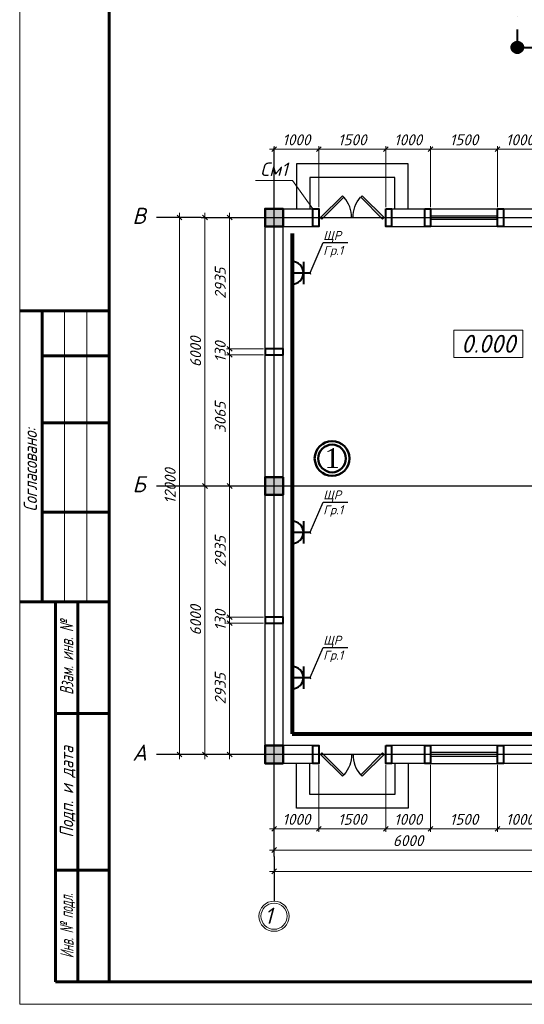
# Model space of a CAD drawing. Header units: millimetres. Extents: x 46223 to 365386, y 255195 to 690246.
# Tile 2 of 12: x 69373 to 80663, y 255195 to 277208. Entities that reach past the tile are written whole.
import ezdxf
from ezdxf import colors
from ezdxf.entities.mleader import LeaderData, LeaderLine
from ezdxf.enums import TextEntityAlignment as Align
from ezdxf.math import Vec2, Vec3

# ---------------------------------------------------------------- set-up
doc = ezdxf.new("R2010")
doc.units = ezdxf.units.MM
doc.linetypes.add('ACAD_ISO04W100', pattern=[30, 24, -3, 0, -3])
doc.linetypes.add('ACAD_ISO10W100', pattern=[18, 12, -3, 0, -3])
for name, color, linetype, lineweight in [('015', 7, 'Continuous', 15), ('Стена', 7, 'Continuous', 30), ('Фундамент', 133, 'Continuous', 50), ('Электрика', 1, 'Continuous', 50), ('ЭТОООЖКИ ТОТОШКИ', 7, 'Continuous', 70)]:
    doc.layers.add(name, color=color, linetype=linetype, lineweight=lineweight)
doc.layers.add('kolonn', color=7, linetype='Continuous')
doc.layers.add('os', color=3, linetype='Continuous')
doc.layers.add('ЭТО ОСвещение', color=255, linetype='Continuous', lineweight=30, plot=False)
doc.styles.add('GOST', font='isocpeur.ttf', dxfattribs={"oblique": 15})
doc.styles.add('GOST 2.304', font='CS_Gost2304.shx', dxfattribs={"oblique": 15})
doc.styles.add('ISOCPEUR', font='isocpeui.ttf')
doc.styles.add('RomanS', font='times.ttf')
doc.styles.get("Standard").update_dxf_attribs({"font": 'isocpeui.ttf'})
doc.styles.add('ЭТООЖКИ ТОТОШКИ', font='isocpeur.ttf')
doc.dimstyles.new('SHOH 100', dxfattribs={"dimscale": 0.7, "dimtxt": 350, "dimasz": 150, "dimexe": 100, "dimexo": 50, "dimgap": 125, "dimtad": 1, "dimdec": 0, "dimtxsty": 'GOST', "dimblk": 'OBLIQUE', "dimcen": 200, "dimdle": 150, "dimadec": 0, "dimazin": 0, "dimtfac": 1, "dimtdec": 0, "dimtmove": 0, "dimatfit": 3, "dimfxl": 100, "dimlwd": 9, "dimlwe": 9, "dimarcsym": 0})

# ---------------------------------------------------------------- blocks, each defined once
blk = doc.blocks.new('*U83')
at = {"color": 13, "linetype": 'Continuous', "lineweight": 60}
for p, q in [((-574, 155), (-594, 155)), ((-589, 90), (-589, 155)), ((-589, 145), (-574, 145)), ((-589, 130), (-574, 130)), ((-589, 110), (-574, 110)), ((-594, 90), (-574, 90)), ((-586, 5), (-586, 90)), ((-581, 5), (-581, 90)), ((-586, 65), (-574, 65)), ((-586, 30), (-574, 30)), ((-574, 5), (-586, 5))]:
    blk.add_line(p, q, dxfattribs=at)
at = {"color": 0, "linetype": 'Continuous', "lineweight": -2}
for p, q in [((-584, 90), (-584, 155)), ((-579, 90), (-579, 155))]:
    blk.add_line(p, q, dxfattribs=at)
blk.add_lwpolyline([(-594, 0), (0, 0), (0, 420), (-594, 420), (-594, 0)], dxfattribs=at)
at = {"color": 13, "linetype": 'Continuous', "lineweight": 60}
blk.add_lwpolyline([(-574, 5), (-5, 5), (-5, 415), (-574, 415), (-574, 5)], dxfattribs=at)
at = {"color": 0, "linetype": 'Continuous', "lineweight": -2, "style": 'GOST 2.304', "oblique": 15}
blk.add_text('Согласовано:', height=3, rotation=90, dxfattribs=at).set_placement((-590.12, 110.16))
for s, rotation, width, p in [('Взам. инв. №', 90, 0.8, (-583.5, 77.5)), ('Инв. № подл.', 90.7, 0.7, (-583.5, 17.5))]:
    blk.add_text(s, height=3, rotation=rotation, dxfattribs=dict(at, width=width)).set_placement(p, align=Align.MIDDLE_CENTER)
blk.add_text('Подп. и дата', height=3, rotation=90, dxfattribs=at).set_placement((-583.5, 47.5), align=Align.MIDDLE_CENTER)
for tag, p in [('ДАТА_С7', (-584.8, 275.6)), ('ДАТА_С8', (-579.8, 275.6)), ('ДАТА_С9', (-574.8, 275.6)), ('ФАМИЛИЯ_С7', (-584.8, 240.6)), ('ФАМИЛИЯ_С8', (-579.8, 240.6)), ('ФАМИЛИЯ_С9', (-574.8, 240.6)), ('ДОЛЖНОСТЬ_С7', (-584.8, 220.6)), ('ДОЛЖНОСТЬ_С8', (-579.8, 220.6)), ('ДОЛЖНОСТЬ_С9', (-574.8, 220.6)), ('ДАТА_С4', (-584.8, 210.6)), ('ДАТА_С5', (-579.8, 210.6)), ('ДАТА_С6', (-574.8, 210.6)), ('ФАМИЛИЯ_С4', (-584.8, 175.6)), ('ФАМИЛИЯ_С5', (-579.8, 175.6)), ('ФАМИЛИЯ_С6', (-574.8, 175.6)), ('ДОЛЖНОСТЬ_С4', (-584.8, 155.6)), ('ДОЛЖНОСТЬ_С5', (-579.8, 155.6)), ('ДОЛЖНОСТЬ_С6', (-574.8, 155.6)), ('ДАТА_С1', (-584.8, 145.6)), ('ДАТА_С2', (-579.8, 145.6)), ('ДАТА_С3', (-574.8, 145.6)), ('ФАМИЛИЯ_С1', (-584.8, 110.6)), ('ФАМИЛИЯ_С2', (-579.8, 110.6)), ('ФАМИЛИЯ_С3', (-574.8, 110.6)), ('ДОЛЖНОСТЬ_С1', (-584.8, 90.6)), ('ДОЛЖНОСТЬ_С2', (-579.8, 90.6)), ('ДОЛЖНОСТЬ_С3', (-574.8, 90.6))]:
    blk.add_attdef(tag, p, '', height=2.5, rotation=90, dxfattribs=at)
for tag, p in [('ИЗМЕНЕНИЕ4', (-185, 55.95)), ('УЧАСТОК4', (-175, 55.95)), ('ЛИСТ4', (-165, 55.95)), ('ДОК4', (-155, 55.95)), ('ИЗМЕНЕНИЕ3', (-185, 50.95)), ('УЧАСТОК3', (-175, 50.95)), ('ЛИСТ3', (-165, 50.95)), ('ДОК3', (-155, 50.95)), ('ИЗМЕНЕНИЕ2', (-185, 45.95)), ('УЧАСТОК2', (-175, 45.95)), ('ЛИСТ2', (-165, 45.95)), ('ДОК2', (-155, 45.95)), ('НАИМЕНОВАНИЕ1', (-66.57, 45.54)), ('ИЗМЕНЕНИЕ1', (-185, 40.95)), ('УЧАСТОК1', (-175, 40.95)), ('ЛИСТ1', (-165, 40.95)), ('ДОК1', (-155, 40.95)), ('НАИМЕНОВАНИЕ2', (-66.57, 41.18)), ('НАИМЕНОВАНИЕ3', (-66.57, 36.94)), ('СООРУЖЕНИЕ1', (-89.86, 30.35)), ('СООРУЖЕНИЕ2', (-89.86, 25.99)), ('СООРУЖЕНИЕ3', (-89.86, 21.75)), ('НАИМЕНОВАНИЕ_ЛИСТА1', (-90.36, 15.32)), ('НАИМЕНОВАНИЕ_ЛИСТА2', (-90.36, 10.97)), ('НАИМЕНОВАНИЕ_ЛИСТА3', (-90.36, 6.72))]:
    blk.add_attdef(tag, text='', height=2.5, dxfattribs=at).set_placement(p, align=Align.CENTER)
at = {"color": 0, "linetype": 'Continuous', "lineweight": -2, "style": 'GOST 2.304', "oblique": 15, "flags": 8}
for tag, p in [('ДАТА10', (-130.07, 55.83)), ('ДАТА9', (-130.07, 50.83)), ('ДАТА8', (-130.07, 45.83)), ('ДАТА7', (-130.07, 40.83)), ('ДАТА6', (-130.07, 30.83)), ('ДАТА5', (-130.07, 25.83)), ('ДАТА4', (-130.07, 20.83)), ('ДАТА3', (-130.07, 15.83)), ('ДАТА2', (-130.07, 10.83)), ('ДАТА1', (-130.07, 5.83))]:
    blk.add_attdef(tag, text='', height=2.5, dxfattribs=at).set_placement(p, align=Align.CENTER)
at = {"color": 0, "linetype": 'Continuous', "lineweight": -2, "style": 'GOST 2.304', "oblique": 15}
blk.add_attdef('!ШИФР', text='', height=5, dxfattribs=at).set_placement((-60.29, 52.75), align=Align.RIGHT)
for tag, p, height in [('!РАЗДЕЛ', (-60.07, 52.75), 5), ('ДОЛЖНОСТЬ6', (-188.95, 30.95), 2.5), ('ФАМИЛИЯ6', (-168.95, 30.95), 2.5), ('ДОЛЖНОСТЬ5', (-188.95, 25.95), 2.5), ('ФАМИЛИЯ5', (-168.95, 25.95), 2.5), ('ДОЛЖНОСТЬ4', (-188.95, 20.95), 2.5), ('ФАМИЛИЯ4', (-168.95, 20.95), 2.5), ('ДОЛЖНОСТЬ3', (-188.95, 15.95), 2.5), ('ФАМИЛИЯ3', (-168.95, 15.95), 2.5), ('ДОЛЖНОСТЬ2', (-188.95, 10.95), 2.5), ('ФАМИЛИЯ2', (-168.95, 10.95), 2.5), ('ДОЛЖНОСТЬ1', (-188.95, 5.95), 2.5), ('ФАМИЛИЯ1', (-168.95, 5.95), 2.5)]:
    blk.add_attdef(tag, p, '', height=height, dxfattribs=at)
for tag, p in [('!СТАДИЯ', (-47.46, 25)), ('!НОМЕР', (-32.5, 25)), ('КОЛИЧЕСТВО_ЛИСТОВ', (-15, 25)), ('КОЛИЧЕСТВО_ЛИСТОВ', (-19.29, 13.01))]:
    blk.add_attdef(tag, text='', height=2.5, dxfattribs=at).set_placement(p, align=Align.MIDDLE_CENTER)
at = {"color": 0, "linetype": 'Continuous', "lineweight": -2, "style": 'GOST 2.304', "oblique": 15, "flags": 8}
blk.add_attdef('!ФОРМАТ', (-19.5, 1.25), '', height=2.5, dxfattribs=at)
blk = doc.blocks.new('ghsdd')
at = {"ltscale": 50}
h = blk.add_hatch(color=256, dxfattribs=at)
h.paths.add_polyline_path([(0, 200), (-200, 200), (-200, 0), (0, 0)])
h.paths.add_polyline_path([(200, 0), (200, 200), (0, 200), (0, 0)])
h.paths.add_polyline_path([(0, 0), (-200, 0), (-200, -200), (0, -200)])
h.paths.add_polyline_path([(0, 0), (0, -200), (200, -200), (200, 0)])
at = {"lineweight": 0}
for p, q in [((0, -374), (0, 374)), ((-374, 0), (374, 0))]:
    blk.add_line(p, q, dxfattribs=at)
at = {"lineweight": 50, "ltscale": 50}
blk.add_lwpolyline([(200, 200), (200, -200), (-200, -200), (-200, 200), (200, 200)], dxfattribs=at)
blk = doc.blocks.new('jfgjhsdf')
blk.add_hatch(color=1).paths.add_polyline_path([(-593, 731), (-637, 687), (0, 50), (44, 94)])
at = {"color": 1}
for p, q in [((0, 1000), (0, 950)), ((0, 50), (0, 0))]:
    blk.add_line(p, q, dxfattribs=at)
blk.add_lwpolyline([(0, 50), (-637, 687), (-593, 731), (44, 94), (0, 50)], dxfattribs=at)
blk.add_arc((-33, 130), 821, 87.662, 132.9147, dxfattribs=at)
blk = doc.blocks.new('_Oblique')
at = {"color": 0, "linetype": 'ByBlock', "lineweight": -2}
blk.add_line((-0.5, -0.5), (0.5, 0.5), dxfattribs=at)
blk = doc.blocks.new('*D151')
at = {"color": 0, "lineweight": 9, "transparency": 16777216}
for p, q in [((74959, 258645), (81169, 258645)), ((75064, 258743), (75064, 258575)), ((81064, 258743), (81064, 258575))]:
    blk.add_line(p, q, dxfattribs=at)
at = {"layer": 'Defpoints', "color": 0, "transparency": 16777216}
for p in [(75064, 258778), (81064, 258778), (81064, 258645)]:
    blk.add_point(p, dxfattribs=at)
at = {"color": 0, "lineweight": 9, "transparency": 16777216, "xscale": 105, "yscale": 105, "zscale": 105, "rotation": 180}
blk.add_blockref('_Oblique', (75064, 258645), dxfattribs=at)
at = {"color": 0, "lineweight": 9, "transparency": 16777216, "xscale": 105, "yscale": 105, "zscale": 105}
blk.add_blockref('_Oblique', (81064, 258645), dxfattribs=at)
at = {"color": 0, "transparency": 16777216, "insert": (78064, 258855), "char_height": 245, "attachment_point": 5, "style": 'ISOCPEUR'}
blk.add_mtext('6000', dxfattribs=at)
blk = doc.blocks.new('*D155')
at = {"color": 0, "lineweight": 9, "transparency": 16777216}
for p, q in [((75064, 258037), (75064, 258238)), ((99064, 258037), (99064, 258238)), ((99169, 258168), (74959, 258168))]:
    blk.add_line(p, q, dxfattribs=at)
at = {"layer": 'Defpoints', "color": 0, "transparency": 16777216}
for p in [(75064, 258168), (75064, 258002), (99064, 258002)]:
    blk.add_point(p, dxfattribs=at)
at = {"color": 0, "lineweight": 9, "transparency": 16777216, "xscale": 105, "yscale": 105, "zscale": 105, "rotation": 180}
blk.add_blockref('_Oblique', (75064, 258168), dxfattribs=at)
at = {"color": 0, "lineweight": 9, "transparency": 16777216, "xscale": 105, "yscale": 105, "zscale": 105}
blk.add_blockref('_Oblique', (99064, 258168), dxfattribs=at)
at = {"color": 0, "transparency": 16777216, "insert": (87064, 258378), "char_height": 245, "attachment_point": 5, "style": 'ISOCPEUR'}
blk.add_mtext('24000', dxfattribs=at)
blk = doc.blocks.new('*D141')
at = {"color": 0, "lineweight": 9, "transparency": 16777216}
for p, q in [((73519, 260678), (73519, 266888)), ((73188, 266783), (73589, 266783)), ((73188, 260783), (73589, 260783))]:
    blk.add_line(p, q, dxfattribs=at)
at = {"layer": 'Defpoints', "color": 0, "transparency": 16777216}
for p in [(73153, 266783), (73519, 266783), (73153, 260783)]:
    blk.add_point(p, dxfattribs=at)
at = {"color": 0, "lineweight": 9, "transparency": 16777216, "xscale": 105, "yscale": 105, "zscale": 105}
for p, rotation in [((73519, 266783), 90), ((73519, 260783), 270)]:
    blk.add_blockref('_Oblique', p, dxfattribs=dict(at, rotation=rotation))
at = {"color": 0, "transparency": 16777216, "insert": (73309, 263783), "char_height": 245, "attachment_point": 5, "rotation": 90, "style": 'ISOCPEUR'}
blk.add_mtext('6000', dxfattribs=at)
blk = doc.blocks.new('*D142')
at = {"color": 0, "lineweight": 9, "transparency": 16777216}
for p, q in [((73792, 272783), (73449, 272783)), ((73519, 266678), (73519, 272888)), ((73188, 266783), (73589, 266783))]:
    blk.add_line(p, q, dxfattribs=at)
at = {"layer": 'Defpoints', "color": 0, "transparency": 16777216}
for p in [(73519, 272783), (73827, 272783), (73153, 266783)]:
    blk.add_point(p, dxfattribs=at)
at = {"color": 0, "lineweight": 9, "transparency": 16777216, "xscale": 105, "yscale": 105, "zscale": 105}
for p, rotation in [((73519, 272783), 90), ((73519, 266783), 270)]:
    blk.add_blockref('_Oblique', p, dxfattribs=dict(at, rotation=rotation))
at = {"color": 0, "transparency": 16777216, "insert": (73309, 269783), "char_height": 245, "attachment_point": 5, "rotation": 90, "style": 'ISOCPEUR'}
blk.add_mtext('6000', dxfattribs=at)
blk = doc.blocks.new('*D143')
at = {"color": 0, "lineweight": 9, "transparency": 16777216}
for p, q in [((72950, 272888), (72950, 260678)), ((72974, 272783), (73020, 272783)), ((72974, 260783), (73020, 260783))]:
    blk.add_line(p, q, dxfattribs=at)
at = {"layer": 'Defpoints', "color": 0, "transparency": 16777216}
for p in [(72939, 272783), (72939, 260783), (72950, 260783)]:
    blk.add_point(p, dxfattribs=at)
at = {"color": 0, "lineweight": 9, "transparency": 16777216, "xscale": 105, "yscale": 105, "zscale": 105}
for p, rotation in [((72950, 272783), 90), ((72950, 260783), 270)]:
    blk.add_blockref('_Oblique', p, dxfattribs=dict(at, rotation=rotation))
at = {"color": 0, "transparency": 16777216, "insert": (72740, 266783), "char_height": 245, "attachment_point": 5, "rotation": 90, "style": 'ISOCPEUR'}
blk.add_mtext('12000', dxfattribs=at)
blk = doc.blocks.new('*D170')
at = {"color": 0, "lineweight": 9, "transparency": 16777216}
for p, q in [((80064, 260548), (80064, 259050)), ((81064, 260548), (81064, 259050)), ((81169, 259120), (79959, 259120))]:
    blk.add_line(p, q, dxfattribs=at)
at = {"layer": 'Defpoints', "color": 0, "transparency": 16777216}
for p in [(80064, 260583), (81064, 260583), (80064, 259120)]:
    blk.add_point(p, dxfattribs=at)
at = {"color": 0, "lineweight": 9, "transparency": 16777216, "xscale": 105, "yscale": 105, "zscale": 105, "rotation": 180}
blk.add_blockref('_Oblique', (80064, 259120), dxfattribs=at)
at = {"color": 0, "lineweight": 9, "transparency": 16777216, "xscale": 105, "yscale": 105, "zscale": 105}
blk.add_blockref('_Oblique', (81064, 259120), dxfattribs=at)
at = {"color": 0, "transparency": 16777216, "insert": (80564, 259330), "char_height": 245, "attachment_point": 5, "style": 'ISOCPEUR'}
blk.add_mtext('1000', dxfattribs=at)
blk = doc.blocks.new('*D171')
at = {"color": 0, "lineweight": 9, "transparency": 16777216}
for p, q in [((78564, 260548), (78564, 259050)), ((80064, 260548), (80064, 259050)), ((80169, 259120), (78459, 259120))]:
    blk.add_line(p, q, dxfattribs=at)
at = {"layer": 'Defpoints', "color": 0, "transparency": 16777216}
for p in [(78564, 260583), (80064, 260583), (78564, 259120)]:
    blk.add_point(p, dxfattribs=at)
at = {"color": 0, "lineweight": 9, "transparency": 16777216, "xscale": 105, "yscale": 105, "zscale": 105, "rotation": 180}
blk.add_blockref('_Oblique', (78564, 259120), dxfattribs=at)
at = {"color": 0, "lineweight": 9, "transparency": 16777216, "xscale": 105, "yscale": 105, "zscale": 105}
blk.add_blockref('_Oblique', (80064, 259120), dxfattribs=at)
at = {"color": 0, "transparency": 16777216, "insert": (79314, 259330), "char_height": 245, "attachment_point": 5, "style": 'ISOCPEUR'}
blk.add_mtext('1500', dxfattribs=at)
blk = doc.blocks.new('*D172')
at = {"color": 0, "lineweight": 9, "transparency": 16777216}
for p, q in [((77564, 260548), (77564, 259050)), ((78564, 260548), (78564, 259050)), ((78669, 259120), (77459, 259120))]:
    blk.add_line(p, q, dxfattribs=at)
at = {"layer": 'Defpoints', "color": 0, "transparency": 16777216}
for p in [(77564, 260583), (78564, 260583), (77564, 259120)]:
    blk.add_point(p, dxfattribs=at)
at = {"color": 0, "lineweight": 9, "transparency": 16777216, "xscale": 105, "yscale": 105, "zscale": 105, "rotation": 180}
blk.add_blockref('_Oblique', (77564, 259120), dxfattribs=at)
at = {"color": 0, "lineweight": 9, "transparency": 16777216, "xscale": 105, "yscale": 105, "zscale": 105}
blk.add_blockref('_Oblique', (78564, 259120), dxfattribs=at)
at = {"color": 0, "transparency": 16777216, "insert": (78064, 259330), "char_height": 245, "attachment_point": 5, "style": 'ISOCPEUR'}
blk.add_mtext('1000', dxfattribs=at)
blk = doc.blocks.new('*D173')
at = {"color": 0, "lineweight": 9, "transparency": 16777216}
for p, q in [((76064, 260548), (76064, 259050)), ((77564, 260548), (77564, 259050)), ((77669, 259120), (75959, 259120))]:
    blk.add_line(p, q, dxfattribs=at)
at = {"layer": 'Defpoints', "color": 0, "transparency": 16777216}
for p in [(76064, 260583), (77564, 260583), (76064, 259120)]:
    blk.add_point(p, dxfattribs=at)
at = {"color": 0, "lineweight": 9, "transparency": 16777216, "xscale": 105, "yscale": 105, "zscale": 105, "rotation": 180}
blk.add_blockref('_Oblique', (76064, 259120), dxfattribs=at)
at = {"color": 0, "lineweight": 9, "transparency": 16777216, "xscale": 105, "yscale": 105, "zscale": 105}
blk.add_blockref('_Oblique', (77564, 259120), dxfattribs=at)
at = {"color": 0, "transparency": 16777216, "insert": (76814, 259330), "char_height": 245, "attachment_point": 5, "style": 'ISOCPEUR'}
blk.add_mtext('1500', dxfattribs=at)
blk = doc.blocks.new('*D174')
at = {"color": 0, "lineweight": 9, "transparency": 16777216}
for p, q in [((75064, 260548), (75064, 259050)), ((76064, 260548), (76064, 259050)), ((76169, 259120), (74959, 259120))]:
    blk.add_line(p, q, dxfattribs=at)
at = {"layer": 'Defpoints', "color": 0, "transparency": 16777216}
for p in [(75064, 260583), (76064, 260583), (75064, 259120)]:
    blk.add_point(p, dxfattribs=at)
at = {"color": 0, "lineweight": 9, "transparency": 16777216, "xscale": 105, "yscale": 105, "zscale": 105, "rotation": 180}
blk.add_blockref('_Oblique', (75064, 259120), dxfattribs=at)
at = {"color": 0, "lineweight": 9, "transparency": 16777216, "xscale": 105, "yscale": 105, "zscale": 105}
blk.add_blockref('_Oblique', (76064, 259120), dxfattribs=at)
at = {"color": 0, "transparency": 16777216, "insert": (75564, 259330), "char_height": 245, "attachment_point": 5, "style": 'ISOCPEUR'}
blk.add_mtext('1000', dxfattribs=at)
blk = doc.blocks.new('*D190')
at = {"color": 0, "lineweight": 9, "transparency": 16777216}
for p, q in [((81169, 274312), (79959, 274312)), ((80064, 273018), (80064, 274382)), ((81064, 273018), (81064, 274382))]:
    blk.add_line(p, q, dxfattribs=at)
at = {"layer": 'Defpoints', "color": 0, "transparency": 16777216}
for p in [(80064, 274312), (80064, 272983), (81064, 272983)]:
    blk.add_point(p, dxfattribs=at)
at = {"color": 0, "lineweight": 9, "transparency": 16777216, "xscale": 105, "yscale": 105, "zscale": 105, "rotation": 180}
blk.add_blockref('_Oblique', (80064, 274312), dxfattribs=at)
at = {"color": 0, "lineweight": 9, "transparency": 16777216, "xscale": 105, "yscale": 105, "zscale": 105}
blk.add_blockref('_Oblique', (81064, 274312), dxfattribs=at)
at = {"color": 0, "transparency": 16777216, "insert": (80564, 274522), "char_height": 245, "attachment_point": 5, "style": 'ISOCPEUR'}
blk.add_mtext('1000', dxfattribs=at)
blk = doc.blocks.new('*D191')
at = {"color": 0, "lineweight": 9, "transparency": 16777216}
for p, q in [((80169, 274312), (78459, 274312)), ((78564, 273018), (78564, 274382)), ((80064, 273018), (80064, 274382))]:
    blk.add_line(p, q, dxfattribs=at)
at = {"layer": 'Defpoints', "color": 0, "transparency": 16777216}
for p in [(78564, 274312), (78564, 272983), (80064, 272983)]:
    blk.add_point(p, dxfattribs=at)
at = {"color": 0, "lineweight": 9, "transparency": 16777216, "xscale": 105, "yscale": 105, "zscale": 105, "rotation": 180}
blk.add_blockref('_Oblique', (78564, 274312), dxfattribs=at)
at = {"color": 0, "lineweight": 9, "transparency": 16777216, "xscale": 105, "yscale": 105, "zscale": 105}
blk.add_blockref('_Oblique', (80064, 274312), dxfattribs=at)
at = {"color": 0, "transparency": 16777216, "insert": (79314, 274522), "char_height": 245, "attachment_point": 5, "style": 'ISOCPEUR'}
blk.add_mtext('1500', dxfattribs=at)
blk = doc.blocks.new('*D192')
at = {"color": 0, "lineweight": 9, "transparency": 16777216}
for p, q in [((78669, 274312), (77459, 274312)), ((77564, 273018), (77564, 274382)), ((78564, 273018), (78564, 274382))]:
    blk.add_line(p, q, dxfattribs=at)
at = {"layer": 'Defpoints', "color": 0, "transparency": 16777216}
for p in [(77564, 274312), (77564, 272983), (78564, 272983)]:
    blk.add_point(p, dxfattribs=at)
at = {"color": 0, "lineweight": 9, "transparency": 16777216, "xscale": 105, "yscale": 105, "zscale": 105, "rotation": 180}
blk.add_blockref('_Oblique', (77564, 274312), dxfattribs=at)
at = {"color": 0, "lineweight": 9, "transparency": 16777216, "xscale": 105, "yscale": 105, "zscale": 105}
blk.add_blockref('_Oblique', (78564, 274312), dxfattribs=at)
at = {"color": 0, "transparency": 16777216, "insert": (78064, 274522), "char_height": 245, "attachment_point": 5, "style": 'ISOCPEUR'}
blk.add_mtext('1000', dxfattribs=at)
blk = doc.blocks.new('*D193')
at = {"color": 0, "lineweight": 9, "transparency": 16777216}
for p, q in [((77669, 274312), (75959, 274312)), ((76064, 273018), (76064, 274382)), ((77564, 273018), (77564, 274382))]:
    blk.add_line(p, q, dxfattribs=at)
at = {"layer": 'Defpoints', "color": 0, "transparency": 16777216}
for p in [(76064, 274312), (76064, 272983), (77564, 272983)]:
    blk.add_point(p, dxfattribs=at)
at = {"color": 0, "lineweight": 9, "transparency": 16777216, "xscale": 105, "yscale": 105, "zscale": 105, "rotation": 180}
blk.add_blockref('_Oblique', (76064, 274312), dxfattribs=at)
at = {"color": 0, "lineweight": 9, "transparency": 16777216, "xscale": 105, "yscale": 105, "zscale": 105}
blk.add_blockref('_Oblique', (77564, 274312), dxfattribs=at)
at = {"color": 0, "transparency": 16777216, "insert": (76814, 274522), "char_height": 245, "attachment_point": 5, "style": 'ISOCPEUR'}
blk.add_mtext('1500', dxfattribs=at)
blk = doc.blocks.new('*D194')
at = {"color": 0, "lineweight": 9, "transparency": 16777216}
for p, q in [((76169, 274312), (74959, 274312)), ((75064, 273018), (75064, 274382)), ((76064, 273018), (76064, 274382))]:
    blk.add_line(p, q, dxfattribs=at)
at = {"layer": 'Defpoints', "color": 0, "transparency": 16777216}
for p in [(75064, 274312), (75064, 272983), (76064, 272983)]:
    blk.add_point(p, dxfattribs=at)
at = {"color": 0, "lineweight": 9, "transparency": 16777216, "xscale": 105, "yscale": 105, "zscale": 105, "rotation": 180}
blk.add_blockref('_Oblique', (75064, 274312), dxfattribs=at)
at = {"color": 0, "lineweight": 9, "transparency": 16777216, "xscale": 105, "yscale": 105, "zscale": 105}
blk.add_blockref('_Oblique', (76064, 274312), dxfattribs=at)
at = {"color": 0, "transparency": 16777216, "insert": (75564, 274522), "char_height": 245, "attachment_point": 5, "style": 'ISOCPEUR'}
blk.add_mtext('1000', dxfattribs=at)
blk = doc.blocks.new('*D145')
at = {"color": 0, "lineweight": 9, "transparency": 16777216}
for p, q in [((74829, 263718), (74001, 263718)), ((74071, 260678), (74071, 263823)), ((74829, 260783), (74001, 260783))]:
    blk.add_line(p, q, dxfattribs=at)
at = {"layer": 'Defpoints', "color": 0, "transparency": 16777216}
for p in [(74071, 263718), (74864, 263718), (74864, 260783)]:
    blk.add_point(p, dxfattribs=at)
at = {"color": 0, "lineweight": 9, "transparency": 16777216, "xscale": 105, "yscale": 105, "zscale": 105}
for p, rotation in [((74071, 263718), 90), ((74071, 260783), 270)]:
    blk.add_blockref('_Oblique', p, dxfattribs=dict(at, rotation=rotation))
at = {"color": 0, "transparency": 16777216, "insert": (73861, 262250), "char_height": 245, "attachment_point": 5, "rotation": 90, "style": 'ISOCPEUR'}
blk.add_mtext('2935', dxfattribs=at)
blk = doc.blocks.new('*D146')
at = {"color": 0, "lineweight": 9, "transparency": 16777216}
for p, q in [((74071, 263848), (74071, 263953)), ((74829, 263848), (74001, 263848)), ((74829, 263718), (74001, 263718)), ((74071, 263718), (74071, 263848)), ((74071, 263718), (74071, 263613))]:
    blk.add_line(p, q, dxfattribs=at)
at = {"layer": 'Defpoints', "color": 0, "transparency": 16777216}
for p in [(74071, 263848), (74864, 263848), (74864, 263718)]:
    blk.add_point(p, dxfattribs=at)
at = {"color": 0, "lineweight": 9, "transparency": 16777216, "xscale": 105, "yscale": 105, "zscale": 105}
for p, rotation in [((74071, 263848), 270), ((74071, 263718), 90)]:
    blk.add_blockref('_Oblique', p, dxfattribs=dict(at, rotation=rotation))
at = {"color": 0, "transparency": 16777216, "insert": (73861, 263783), "char_height": 245, "attachment_point": 5, "rotation": 90, "style": 'ISOCPEUR'}
blk.add_mtext('130', dxfattribs=at)
blk = doc.blocks.new('*D147')
at = {"color": 0, "lineweight": 9, "transparency": 16777216}
for p, q in [((74071, 263743), (74071, 266888)), ((74829, 266783), (74001, 266783)), ((74829, 263848), (74001, 263848))]:
    blk.add_line(p, q, dxfattribs=at)
at = {"layer": 'Defpoints', "color": 0, "transparency": 16777216}
for p in [(74071, 266783), (74864, 266783), (74864, 263848)]:
    blk.add_point(p, dxfattribs=at)
at = {"color": 0, "lineweight": 9, "transparency": 16777216, "xscale": 105, "yscale": 105, "zscale": 105}
for p, rotation in [((74071, 266783), 90), ((74071, 263848), 270)]:
    blk.add_blockref('_Oblique', p, dxfattribs=dict(at, rotation=rotation))
at = {"color": 0, "transparency": 16777216, "insert": (73861, 265315), "char_height": 245, "attachment_point": 5, "rotation": 90, "style": 'ISOCPEUR'}
blk.add_mtext('2935', dxfattribs=at)
blk = doc.blocks.new('*D148')
at = {"color": 0, "lineweight": 9, "transparency": 16777216}
for p, q in [((74071, 266678), (74071, 269953)), ((74829, 269848), (74001, 269848)), ((74829, 266783), (74001, 266783))]:
    blk.add_line(p, q, dxfattribs=at)
at = {"layer": 'Defpoints', "color": 0, "transparency": 16777216}
for p in [(74071, 269848), (74864, 269848), (74864, 266783)]:
    blk.add_point(p, dxfattribs=at)
at = {"color": 0, "lineweight": 9, "transparency": 16777216, "xscale": 105, "yscale": 105, "zscale": 105}
for p, rotation in [((74071, 269848), 90), ((74071, 266783), 270)]:
    blk.add_blockref('_Oblique', p, dxfattribs=dict(at, rotation=rotation))
at = {"color": 0, "transparency": 16777216, "insert": (73861, 268315), "char_height": 245, "attachment_point": 5, "rotation": 90, "style": 'ISOCPEUR'}
blk.add_mtext('3065', dxfattribs=at)
blk = doc.blocks.new('*D149')
at = {"color": 0, "lineweight": 9, "transparency": 16777216}
for p, q in [((74071, 269848), (74071, 269953)), ((74829, 269848), (74001, 269848)), ((74829, 269718), (74001, 269718)), ((74071, 269718), (74071, 269848)), ((74071, 269718), (74071, 269613))]:
    blk.add_line(p, q, dxfattribs=at)
at = {"layer": 'Defpoints', "color": 0, "transparency": 16777216}
for p in [(74071, 269848), (74864, 269848), (74864, 269718)]:
    blk.add_point(p, dxfattribs=at)
at = {"color": 0, "lineweight": 9, "transparency": 16777216, "xscale": 105, "yscale": 105, "zscale": 105}
for p, rotation in [((74071, 269848), 270), ((74071, 269718), 90)]:
    blk.add_blockref('_Oblique', p, dxfattribs=dict(at, rotation=rotation))
at = {"color": 0, "transparency": 16777216, "insert": (73861, 269783), "char_height": 245, "attachment_point": 5, "rotation": 90, "style": 'ISOCPEUR'}
blk.add_mtext('130', dxfattribs=at)
blk = doc.blocks.new('*D150')
at = {"color": 0, "lineweight": 9, "transparency": 16777216}
for p, q in [((74829, 272783), (74001, 272783)), ((74071, 269743), (74071, 272888)), ((74829, 269848), (74001, 269848))]:
    blk.add_line(p, q, dxfattribs=at)
at = {"layer": 'Defpoints', "color": 0, "transparency": 16777216}
for p in [(74071, 272783), (74864, 272783), (74864, 269848)]:
    blk.add_point(p, dxfattribs=at)
at = {"color": 0, "lineweight": 9, "transparency": 16777216, "xscale": 105, "yscale": 105, "zscale": 105}
for p, rotation in [((74071, 272783), 90), ((74071, 269848), 270)]:
    blk.add_blockref('_Oblique', p, dxfattribs=dict(at, rotation=rotation))
at = {"color": 0, "transparency": 16777216, "insert": (73861, 271315), "char_height": 245, "attachment_point": 5, "rotation": 90, "style": 'ISOCPEUR'}
blk.add_mtext('2935', dxfattribs=at)
blk = doc.blocks.new('vcBlockPos')
at = {"color": 0, "linetype": 'ByBlock', "lineweight": -2, "style": 'GOST 2.304'}
blk.add_attdef('ПОЗИЦИЯ', text='', height=500, dxfattribs=at).set_placement((0, 0), align=Align.BOTTOM_CENTER)
at = {"color": 0, "linetype": 'ByBlock', "lineweight": -2, "style": 'GOST 2.304', "flags": 1}
blk.add_attdef('КОЛИЧЕСТВО', text='', height=500, dxfattribs=at).set_placement((0, 0), align=Align.RIGHT)
at = {"color": 0, "linetype": 'ByBlock', "lineweight": -2, "style": 'GOST 2.304'}
blk.add_attdef('НТЕКСТ', text='', height=500, dxfattribs=at).set_placement((0, 0), align=Align.TOP_CENTER)
blk = doc.blocks.new('розетка комп')
at = {"layer": '015', "color": 6, "lineweight": 40}
for p, q in [((5841923, 471204), (5841923, 471604)), ((5841673, 471454), (5842173, 471454)), ((5841673, 471204), (5842173, 471204))]:
    blk.add_line(p, q, dxfattribs=at)
blk.add_arc((5841923, 471204), 250, 0, 180, dxfattribs=at)

msp = doc.modelspace()

# ---------------------------------------------------------------- hatches: boundary and pattern name
at = {"layer": 'Электрика', "linetype": 'ACAD_ISO10W100', "lineweight": 40, "ltscale": 100}
h = msp.add_hatch(color=2, dxfattribs=at)
h.dxf.hatch_style = 1
h.paths.add_polyline_path([(80415.7, 276679.3, 1), (80598.4, 276496.6, 1)])

# ---------------------------------------------------------------- linework, layer by layer
at = {"lineweight": 30}
for p, q in [((76064.4, 272582.6), (76064.4, 272982.6)), ((76064.4, 272582.6), (76064.4, 272982.6)), ((77564.4, 272582.6), (77564.4, 272982.6)), ((77564.4, 272582.6), (77564.4, 272982.6)), ((78564.4, 272582.6), (78564.4, 272982.6)), ((80064.4, 272582.6), (80064.4, 272982.6)), ((76064.4, 260982.6), (76064.4, 260582.6)), ((76064.4, 260982.6), (76064.4, 260582.6)), ((77564.4, 260982.6), (77564.4, 260582.6)), ((77564.4, 260982.6), (77564.4, 260582.6)), ((78564.4, 260982.6), (78564.4, 260582.6)), ((78564.4, 260982.6), (78564.4, 260582.6)), ((80064.4, 260982.6), (80064.4, 260582.6)), ((80064.4, 260982.6), (80064.4, 260582.6))]:
    msp.add_line(p, q, dxfattribs=at)
at = {"color": 1}
for p, q in [((78564.4, 272982.6), (80064.4, 272982.6)), ((78564.4, 272822.6), (80064.4, 272822.6)), ((80064.4, 272742.6), (78564.4, 272742.6)), ((80064.4, 272582.6), (78564.4, 272582.6)), ((80064.4, 260982.6), (78564.4, 260982.6)), ((80064.4, 260822.6), (78564.4, 260822.6)), ((78564.4, 260742.6), (80064.4, 260742.6)), ((78564.4, 260582.6), (80064.4, 260582.6))]:
    msp.add_line(p, q, dxfattribs=at)
at = {"color": 0, "lineweight": 9}
msp.add_line((71372.9, 261540.5), (71372.9, 256724.8), dxfattribs=at)
for points in [[(78064.4, 272982.6), (78064.4, 273982.6), (75564.4, 273982.6), (75564.4, 272982.6)], [(77764.4, 272982.6), (77764.4, 273682.6), (75864.4, 273682.6), (75864.4, 272982.6)], [(77764.4, 260582.6), (77764.4, 259882.6), (75864.4, 259882.6), (75864.4, 260582.6)]]:
    msp.add_lwpolyline(points)
at = {"lineweight": 30}
for points in [[(76064.4, 260582.6), (74864.4, 260582.6), (74864.4, 272982.6), (76064.4, 272982.6)], [(77564.4, 272982.6), (78564.4, 272982.6)], [(80064.4, 272982.6), (82064.4, 272982.6)], [(76064.4, 260982.6), (75264.4, 260982.6), (75264.4, 272582.6), (76064.4, 272582.6)], [(77564.4, 272582.6), (78564.4, 272582.6)], [(80064.4, 272582.6), (82064.4, 272582.6)], [(78564.4, 260982.6), (77564.4, 260982.6)], [(82064.4, 260982.6), (80064.4, 260982.6)], [(78564.4, 260582.6), (77564.4, 260582.6)], [(82064.4, 260582.6), (80064.4, 260582.6)]]:
    msp.add_lwpolyline(points, dxfattribs=at)
at = {"color": 7}
msp.add_lwpolyline([(78064.4, 260582.6), (78064.4, 259582.6), (75564.4, 259582.6), (75564.4, 260582.6)], dxfattribs=at)
at = {"color": 1, "lineweight": 50}
for radius in [390, 310]:
    msp.add_circle((76362.6, 267398.1), radius, dxfattribs=at)
at = {"layer": 'os', "color": 3, "linetype": 'ACAD_ISO04W100', "ltscale": 0.5}
for p, q in [((75064.4, 258502.1), (75064.4, 274351)), ((73430.7, 272782.6), (100598.2, 272782.6)), ((100786.1, 266782.6), (73430.7, 266782.6)), ((100786.1, 260782.6), (73430.7, 260782.6))]:
    msp.add_line(p, q, dxfattribs=at)
at = {"layer": 'os', "color": 0}
for p, q in [((73430.7, 272782.6), (72430.7, 272782.6)), ((73430.7, 266782.6), (72430.7, 266782.6)), ((73430.7, 260782.6), (72430.7, 260782.6)), ((75064.4, 258502.1), (75064.4, 257502.1))]:
    msp.add_line(p, q, dxfattribs=at)
at = {"layer": 'os', "color": 0, "lineweight": 0}
for radius in [337.5, 292.5]:
    msp.add_circle((75064.4, 257164.6), radius, dxfattribs=at)
at = {"layer": 'Стена', "lineweight": 40, "ltscale": 15}
for points in [[(75934.4, 272982.6), (76064.4, 272982.6), (76064.4, 272582.6), (75934.4, 272582.6)], [(77564.4, 272982.6), (77694.4, 272982.6), (77694.4, 272582.6), (77564.4, 272582.6)], [(78434.4, 272982.6), (78564.4, 272982.6), (78564.4, 272582.6), (78434.4, 272582.6)], [(80064.4, 272982.6), (80194.4, 272982.6), (80194.4, 272582.6), (80064.4, 272582.6)], [(74864.4, 269847.5), (74864.4, 269717.5), (75264.4, 269717.5), (75264.4, 269847.5)], [(74864.4, 263847.5), (74864.4, 263717.5), (75264.4, 263717.5), (75264.4, 263847.5)], [(75934.4, 260982.6), (76064.4, 260982.6), (76064.4, 260582.6), (75934.4, 260582.6)], [(77564.4, 260982.6), (77694.4, 260982.6), (77694.4, 260582.6), (77564.4, 260582.6)], [(78434.4, 260982.6), (78564.4, 260982.6), (78564.4, 260582.6), (78434.4, 260582.6)], [(80064.4, 260982.6), (80194.4, 260982.6), (80194.4, 260582.6), (80064.4, 260582.6)]]:
    msp.add_lwpolyline(points, close=True, dxfattribs=at)
at = {"layer": 'Фундамент', "color": 0, "lineweight": 20}
for points in [[(75934.4, 272982.6), (75476.3, 273615), (74652.4, 273615)], [(79082.9, 270267.4), (80631.3, 270267.4), (80631.3, 269658.9), (79082.9, 269658.9), (79082.9, 270267.4)]]:
    msp.add_lwpolyline(points, dxfattribs=at)
at = {"layer": 'Электрика', "color": 2, "linetype": 'ACAD_ISO10W100', "lineweight": 40, "ltscale": 100}
msp.add_lwpolyline([(88507, 280588), (80507, 280588), (80507, 276588), (88507, 276588)], close=True, dxfattribs=at)
msp.add_circle((80507, 276588), 129.2, dxfattribs=at)
at = {"layer": 'ЭТО ОСвещение', "color": 3, "lineweight": 80}
for p, q in [((75472.1, 272427.7), (75472.1, 261244.9)), ((75472.1, 261244.9), (98678, 261244.9))]:
    msp.add_line(p, q, dxfattribs=at)

# ---------------------------------------------------------------- block references
at = {"color": 0, "lineweight": 13, "xscale": 100, "yscale": 100, "zscale": 100}
msp.add_blockref('*U83', (128772.9, 255195.5), dxfattribs=at)
at = {"yscale": 0.769230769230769, "zscale": 0.769230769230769}
for p, xscale, rotation in [((76064.4, 272782.6), 0.769230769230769, 270), ((77564.4, 272782.6), -0.769230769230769, 90), ((76064.4, 260782.6), -0.769230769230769, 270), ((77564.4, 260782.6), 0.769230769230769, 90)]:
    msp.add_blockref('jfgjhsdf', p, dxfattribs=dict(at, xscale=xscale, rotation=rotation))
at = {"layer": '015', "color": 1, "rotation": 270}
for p in [(-395731.9, 6113470.1), (-395731.9, 6107670.1), (-395731.9, 6104420.9)]:
    msp.add_blockref('розетка комп', p, dxfattribs=at)
at = {"layer": 'kolonn', "xscale": -1, "rotation": 180}
msp.add_blockref('ghsdd', (75064.4, 272782.6), dxfattribs=at)
at = {"layer": 'kolonn'}
for p in [(75064.4, 266782.6), (75064.4, 260782.6)]:
    msp.add_blockref('ghsdd', p, dxfattribs=at)
at = {"layer": 'Фундамент', "color": 0, "lineweight": 20}
ref = msp.add_blockref('vcBlockPos', (75064.4, 273615), dxfattribs=dict(at, xscale=-100, yscale=100, zscale=100))
ref.add_attrib('ПОЗИЦИЯ', 'См1', dxfattribs={"layer": '0', "color": 0, "linetype": 'ByBlock', "lineweight": -2, "height": 300}).set_placement((75064.4, 273715), align=Align.CENTER)

# ---------------------------------------------------------------- texts
at = {"ltscale": 50}
for s, p in [('В', (71895.1, 272642.4)), ('Б', (71895.1, 266642.4)), ('А', (71895.1, 260642.4)), ('1', (74848, 256994.4))]:
    msp.add_text(s, height=360, dxfattribs=at).set_placement(p)
at = {"color": 1, "style": 'RomanS'}
msp.add_text('1', height=440, dxfattribs=at).set_placement((76199.4, 267186.3))
at = {"layer": 'Фундамент', "color": 0, "lineweight": 20}
msp.add_text('0.000', height=400, dxfattribs=at).set_placement((79857.1, 269963.1), align=Align.MIDDLE_CENTER)

# ---------------------------------------------------------------- dimensions: what is measured, and where the dimension line sits
at = {"color": 7}
for base, p1, p2, picture, middle in [((75064.4, 274312.4), (76064.4, 272982.6), (75064.4, 272982.6), '*D194', (75564.4, 274522.4)), ((76064.4, 274312.4), (77564.4, 272982.6), (76064.4, 272982.6), '*D193', (76814.4, 274522.4)), ((77564.4, 274312.4), (78564.4, 272982.6), (77564.4, 272982.6), '*D192', (78064.4, 274522.4)), ((78564.4, 274312.4), (80064.4, 272982.6), (78564.4, 272982.6), '*D191', (79314.4, 274522.4)), ((80064.4, 274312.4), (81064.4, 272982.6), (80064.4, 272982.6), '*D190', (80564.4, 274522.4)), ((75064.4, 259120.4), (76064.4, 260582.6), (75064.4, 260582.6), '*D174', (75564.4, 259330.4)), ((76064.4, 259120.4), (77564.4, 260582.6), (76064.4, 260582.6), '*D173', (76814.4, 259330.4)), ((77564.4, 259120.4), (78564.4, 260582.6), (77564.4, 260582.6), '*D172', (78064.4, 259330.4)), ((78564.4, 259120.4), (80064.4, 260582.6), (78564.4, 260582.6), '*D171', (79314.4, 259330.4)), ((80064.4, 259120.4), (81064.4, 260582.6), (80064.4, 260582.6), '*D170', (80564.4, 259330.4)), ((81064.4, 258645.3), (75064.4, 258778.1), (81064.4, 258778.1), '*D151', (78064.4, 258855.3)), ((75064.4, 258168), (99064.4, 258002.1), (75064.4, 258002.1), '*D155', (87064.4, 258378))]:
    dim = msp.add_linear_dim(base=base, p1=p1, p2=p2, dimstyle='SHOH 100', override={"dimtxsty": 'ISOCPEUR'}, dxfattribs=at)
    dim.commit()
    dim.dimension.update_dxf_attribs({"geometry": picture, "text_midpoint": middle})
for base, p1, p2, picture, middle in [((72950, 260782.6), (72938.9, 272782.6), (72938.9, 260782.6), '*D143', (72740, 266782.6)), ((73518.8, 272782.6), (73153.2, 266782.6), (73827.3, 272782.6), '*D142', (73308.8, 269782.6)), ((74071, 272782.6), (74864.4, 269847.5), (74864.4, 272782.6), '*D150', (73861, 271315.1)), ((74071, 269847.5), (74864.4, 266782.6), (74864.4, 269847.5), '*D148', (73861, 268315.1)), ((73518.8, 266782.6), (73153.2, 260782.6), (73153.2, 266782.6), '*D141', (73308.8, 263782.6)), ((74071, 266782.6), (74864.4, 263847.5), (74864.4, 266782.6), '*D147', (73861, 265315.1)), ((74071, 263717.5), (74864.4, 260782.6), (74864.4, 263717.5), '*D145', (73861, 262250.1))]:
    dim = msp.add_linear_dim(base=base, p1=p1, p2=p2, angle=90, dimstyle='SHOH 100', override={"dimtxsty": 'ISOCPEUR'}, dxfattribs=at)
    dim.commit()
    dim.dimension.update_dxf_attribs({"geometry": picture, "text_midpoint": middle})
for base, p1, p2, picture, middle in [((74071, 269847.5), (74864.4, 269717.5), (74864.4, 269847.5), '*D149', (74071, 269782.5)), ((74071, 263847.5), (74864.4, 263717.5), (74864.4, 263847.5), '*D146', (74071, 263782.5))]:
    dim = msp.add_linear_dim(base=base, p1=p1, p2=p2, angle=90, dimstyle='SHOH 100', override={"dimtxsty": 'ISOCPEUR'}, dxfattribs=at)
    dim.commit()
    dim.dimension.update_dxf_attribs({"geometry": picture, "text_midpoint": middle, "dimtype": 160})

# ---------------------------------------------------------------- leaders
at = {"layer": 'ЭТОООЖКИ ТОТОШКИ'}
ml = msp.add_multileader_mtext('Standard', dxfattribs=at)
ml.set_content('{\\fISOCPEUR|b0|i1|c204|p34;ЩР\\PГр.1}', color=256, style='ЭТООЖКИ ТОТОШКИ')
ml.set_leader_properties(lineweight=25)
ml.set_arrow_properties(name='OBLIQUE')
ml.build(insert=Vec2(0, 0))
ml.multileader.update_dxf_attribs({"text_left_attachment_type": 6, "text_right_attachment_type": 6, "dogleg_length": 0.36, "arrow_head_size": 40})
ctx = ml.context
ctx.base_point, ctx.char_height, ctx.arrow_head_size, ctx.plane_origin = Vec3(76162, 272223.3), 200, 40, Vec3(77525.8, 269000.3)
ctx.left_attachment, ctx.right_attachment = 6, 6
notes = []
notes.append((ctx, [(0, (1, 1, 0), (76161.6, 272223.3), (1, 0), 0.36, [(0, [(75871.8, 271547.5)], 0, [])])]))
ctx.mtext.insert, ctx.mtext.flow_direction = Vec3(76164, 272483.3), 5
ml = msp.add_multileader_mtext('Standard', dxfattribs=at)
ml.set_content('{\\fISOCPEUR|b0|i1|c204|p34;ЩР\\PГр.1}', color=256, style='ЭТООЖКИ ТОТОШКИ')
ml.set_leader_properties(lineweight=25)
ml.set_arrow_properties(name='OBLIQUE')
ml.build(insert=Vec2(0, 0))
ml.multileader.update_dxf_attribs({"text_left_attachment_type": 6, "text_right_attachment_type": 6, "dogleg_length": 0.36, "arrow_head_size": 40})
ctx = ml.context
ctx.base_point, ctx.char_height, ctx.arrow_head_size, ctx.plane_origin = Vec3(76162, 266423.3), 200, 40, Vec3(77525.8, 263200.3)
ctx.left_attachment, ctx.right_attachment = 6, 6
notes.append((ctx, [(0, (1, 1, 0), (76161.6, 266423.3), (1, 0), 0.36, [(0, [(75871.8, 265747.5)], 0, [])])]))
ctx.mtext.insert, ctx.mtext.flow_direction = Vec3(76164, 266683.3), 5
ml = msp.add_multileader_mtext('Standard', dxfattribs=at)
ml.set_content('{\\fISOCPEUR|b0|i1|c204|p34;ЩР\\PГр.1}', color=256, style='ЭТООЖКИ ТОТОШКИ')
ml.set_leader_properties(lineweight=25)
ml.set_arrow_properties(name='OBLIQUE')
ml.build(insert=Vec2(0, 0))
ml.multileader.update_dxf_attribs({"text_left_attachment_type": 6, "text_right_attachment_type": 6, "dogleg_length": 0.36, "arrow_head_size": 40})
ctx = ml.context
ctx.base_point, ctx.char_height, ctx.arrow_head_size, ctx.plane_origin = Vec3(76162, 263174.1), 200, 40, Vec3(77525.8, 259951)
ctx.left_attachment, ctx.right_attachment = 6, 6
notes.append((ctx, [(0, (1, 1, 0), (76161.6, 263174.1), (1, 0), 0.36, [(0, [(75871.8, 262498.2)], 0, [])])]))
ctx.mtext.insert, ctx.mtext.flow_direction = Vec3(76164, 263434.1), 5
for ctx, leaders in notes:
    for number, flags, end, landing, length, lines in leaders:
        leader = LeaderData()
        leader.index, (leader.has_last_leader_line, leader.has_dogleg_vector, leader.attachment_direction) = number, flags
        leader.last_leader_point, leader.dogleg_vector, leader.dogleg_length = Vec3(end), Vec3(landing), length
        for number, points, colour, breaks in lines:
            line = LeaderLine()
            line.index, line.vertices, line.color, line.breaks = number, Vec3.list(points), colors.encode_raw_color(colour), breaks
            leader.lines.append(line)
        ctx.leaders.append(leader)

doc.saveas('drawing.dxf')
